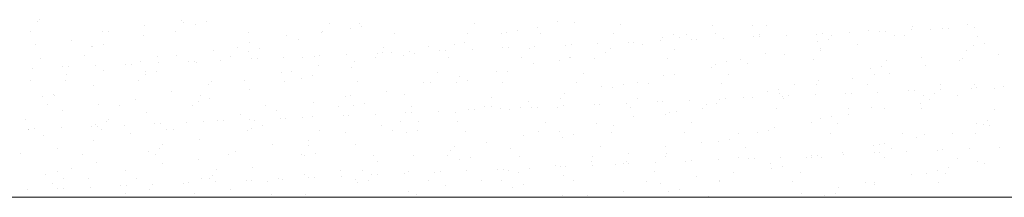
# Model space of a CAD drawing. Header units: millimetres. Extents: x -2274 to 12297, y -16157 to 26321.
# Tile 199 of 256: x -1921 to -1810, y 0 to 20. Entities that reach past the tile are written whole.
import ezdxf

# ---------------------------------------------------------------- set-up
doc = ezdxf.new("R2010")
doc.units = ezdxf.units.MM
doc.layers.add('-ŚCIANY NOŚNE', color=4, linetype='Continuous', lineweight=53)
doc.layers.add('KRESKOWANIE', color=8, linetype='Continuous')

msp = doc.modelspace()

# ---------------------------------------------------------------- linework, layer by layer
at = {"layer": '-ŚCIANY NOŚNE', "color": 253, "lineweight": 13}
msp.add_line((-2015, 0), (-1700, 0), dxfattribs=at)
at = {"layer": 'KRESKOWANIE', "color": 253, "linetype": 'Continuous', "lineweight": 13}
for p, q in [((-1918.65, 19.91), (-1918.65, 19.91)), ((-1918.88, 19.69), (-1918.88, 19.69)), ((-1906.81, 19.3), (-1906.81, 19.3)), ((-1902.73, 19.78), (-1902.73, 19.78)), ((-1902.51, 19.61), (-1902.51, 19.61)), ((-1901.17, 19.42), (-1901.17, 19.42)), ((-1899.93, 19.7), (-1899.93, 19.7)), ((-1886.13, 19.53), (-1886.13, 19.53)), ((-1883.69, 18.93), (-1883.69, 18.93)), ((-1882.69, 19.52), (-1882.69, 19.52)), ((-1882.45, 19.2), (-1882.45, 19.2)), ((-1869.76, 19.45), (-1869.76, 19.45)), ((-1862.68, 19.08), (-1862.68, 19.08)), ((-1860.51, 19.7), (-1860.51, 19.7)), ((-1858.6, 19.56), (-1858.6, 19.56)), ((-1853.38, 19.37), (-1853.38, 19.37)), ((-1843.03, 19.21), (-1843.03, 19.21)), ((-1838.56, 19.3), (-1838.56, 19.3)), ((-1837.01, 19.29), (-1837.01, 19.29)), ((-1820.63, 19.2), (-1820.63, 19.2)), ((-1818.55, 18.86), (-1818.55, 18.86)), ((-1817.25, 18.92), (-1817.25, 18.92)), ((-1816.61, 18.95), (-1816.61, 18.95)), ((-1814.47, 19.34), (-1814.47, 19.34)), ((-1813.62, 19.08), (-1813.62, 19.08)), ((-1919.69, 18.64), (-1919.69, 18.64)), ((-1911.53, 18.57), (-1911.53, 18.57)), ((-1910.92, 18.55), (-1910.92, 18.55)), ((-1907, 18.13), (-1907, 18.13)), ((-1903.32, 18.55), (-1903.32, 18.55)), ((-1895.15, 18.49), (-1895.15, 18.49)), ((-1890.91, 18.11), (-1890.91, 18.11)), ((-1886.94, 18.47), (-1886.94, 18.47)), ((-1886.83, 18.59), (-1886.83, 18.59)), ((-1878.78, 18.41), (-1878.78, 18.41)), ((-1870.57, 18.39), (-1870.57, 18.39)), ((-1866.79, 18.33), (-1866.79, 18.33)), ((-1866.21, 18.44), (-1866.21, 18.44)), ((-1864.97, 18.71), (-1864.97, 18.71)), ((-1862.4, 18.33), (-1862.4, 18.33)), ((-1854.2, 18.31), (-1854.2, 18.31)), ((-1848.73, 17.95), (-1848.73, 17.95)), ((-1847.49, 18.22), (-1847.49, 18.22)), ((-1846.78, 17.89), (-1846.78, 17.89)), ((-1846.03, 18.24), (-1846.03, 18.24)), ((-1844.83, 17.72), (-1844.83, 17.72)), ((-1842.7, 18.37), (-1842.7, 18.37)), ((-1841.84, 17.85), (-1841.84, 17.85)), ((-1838.41, 18), (-1838.41, 18)), ((-1837.82, 18.23), (-1837.82, 18.23)), ((-1837.78, 18.02), (-1837.78, 18.02)), ((-1834.78, 18.15), (-1834.78, 18.15)), ((-1831.36, 18.3), (-1831.36, 18.3)), ((-1830.72, 18.33), (-1830.72, 18.33)), ((-1830.01, 17.73), (-1830.01, 17.73)), ((-1829.65, 18.16), (-1829.65, 18.16)), ((-1827.73, 18.46), (-1827.73, 18.46)), ((-1825.55, 18.72), (-1825.55, 18.72)), ((-1824.3, 18.61), (-1824.3, 18.61)), ((-1823.67, 18.64), (-1823.67, 18.64)), ((-1822.66, 18.11), (-1822.66, 18.11)), ((-1821.45, 18.15), (-1821.45, 18.15)), ((-1820.67, 18.77), (-1820.67, 18.77)), ((-1813.28, 18.08), (-1813.28, 18.08)), ((-1919.14, 17.14), (-1919.14, 17.14)), ((-1915.06, 17.62), (-1915.06, 17.62)), ((-1912.79, 16.92), (-1912.79, 16.92)), ((-1912.7, 16.86), (-1912.7, 16.86)), ((-1911.46, 17.14), (-1911.46, 17.14)), ((-1896.42, 16.84), (-1896.42, 16.84)), ((-1895.02, 17.37), (-1895.02, 17.37)), ((-1893.98, 16.65), (-1893.98, 16.65)), ((-1889.52, 17.64), (-1889.52, 17.64)), ((-1880.04, 16.75), (-1880.04, 16.75)), ((-1875.01, 16.92), (-1875.01, 16.92)), ((-1872.04, 17.15), (-1872.04, 17.15)), ((-1870.93, 17.4), (-1870.93, 17.4)), ((-1870.05, 16.61), (-1870.05, 16.61)), ((-1866.63, 16.76), (-1866.63, 16.76)), ((-1865.99, 16.79), (-1865.99, 16.79)), ((-1863.67, 16.67), (-1863.67, 16.67)), ((-1863, 16.92), (-1863, 16.92)), ((-1859.57, 17.07), (-1859.57, 17.07)), ((-1858.94, 17.1), (-1858.94, 17.1)), ((-1855.94, 17.23), (-1855.94, 17.23)), ((-1854.56, 16.66), (-1854.56, 16.66)), ((-1852.52, 17.38), (-1852.52, 17.38)), ((-1851.88, 17.41), (-1851.88, 17.41)), ((-1850.89, 17.15), (-1850.89, 17.15)), ((-1848.89, 17.54), (-1848.89, 17.54)), ((-1847.3, 16.59), (-1847.3, 16.59)), ((-1845.46, 17.69), (-1845.46, 17.69)), ((-1831.25, 17.46), (-1831.25, 17.46)), ((-1830.88, 16.7), (-1830.88, 16.7)), ((-1826.8, 17.18), (-1826.8, 17.18)), ((-1813.77, 16.97), (-1813.77, 16.97)), ((-1812.53, 17.24), (-1812.53, 17.24)), ((-1918.53, 15.57), (-1918.53, 15.57)), ((-1913.61, 15.86), (-1913.61, 15.86)), ((-1905.44, 15.79), (-1905.44, 15.79)), ((-1903.24, 15.95), (-1903.24, 15.95)), ((-1899.16, 16.43), (-1899.16, 16.43)), ((-1897.23, 15.78), (-1897.23, 15.78)), ((-1895.22, 16.37), (-1895.22, 16.37)), ((-1894.85, 15.53), (-1894.85, 15.53)), ((-1894.21, 15.56), (-1894.21, 15.56)), ((-1891.22, 15.69), (-1891.22, 15.69)), ((-1889.06, 15.71), (-1889.06, 15.71)), ((-1887.79, 15.84), (-1887.79, 15.84)), ((-1887.16, 15.87), (-1887.16, 15.87)), ((-1884.16, 16), (-1884.16, 16)), ((-1880.86, 15.7), (-1880.86, 15.7)), ((-1880.74, 16.15), (-1880.74, 16.15)), ((-1880.1, 16.18), (-1880.1, 16.18)), ((-1879.12, 16.18), (-1879.12, 16.18)), ((-1877.74, 15.88), (-1877.74, 15.88)), ((-1877.11, 16.31), (-1877.11, 16.31)), ((-1876.5, 16.16), (-1876.5, 16.16)), ((-1873.68, 16.46), (-1873.68, 16.46)), ((-1873.05, 16.48), (-1873.05, 16.48)), ((-1872.69, 15.63), (-1872.69, 15.63)), ((-1864.48, 15.62), (-1864.48, 15.62)), ((-1859.11, 15.73), (-1859.11, 15.73)), ((-1859.02, 15.67), (-1859.02, 15.67)), ((-1856.31, 15.55), (-1856.31, 15.55)), ((-1855.03, 16.21), (-1855.03, 16.21)), ((-1848.11, 15.53), (-1848.11, 15.53)), ((-1837.08, 16.17), (-1837.08, 16.17)), ((-1834.99, 15.96), (-1834.99, 15.96)), ((-1830.92, 16.51), (-1830.92, 16.51)), ((-1819.6, 15.68), (-1819.6, 15.68)), ((-1814.98, 15.51), (-1814.98, 15.51)), ((-1814.55, 16.43), (-1814.55, 16.43)), ((-1810.9, 15.99), (-1810.9, 15.99)), ((-1919.43, 14.46), (-1919.43, 14.46)), ((-1916.01, 14.61), (-1916.01, 14.61)), ((-1915.37, 14.64), (-1915.37, 14.64)), ((-1912.38, 14.77), (-1912.38, 14.77)), ((-1908.95, 14.92), (-1908.95, 14.92)), ((-1908.32, 14.94), (-1908.32, 14.94)), ((-1907.35, 15.21), (-1907.35, 15.21)), ((-1905.33, 15.07), (-1905.33, 15.07)), ((-1901.9, 15.22), (-1901.9, 15.22)), ((-1901.27, 15.25), (-1901.27, 15.25)), ((-1901.05, 15.08), (-1901.05, 15.08)), ((-1898.27, 15.38), (-1898.27, 15.38)), ((-1887.34, 14.76), (-1887.34, 14.76)), ((-1883.57, 14.59), (-1883.57, 14.59)), ((-1883.26, 15.24), (-1883.26, 15.24)), ((-1863.22, 14.99), (-1863.22, 14.99)), ((-1860.26, 15.39), (-1860.26, 15.39)), ((-1843.2, 14.54), (-1843.2, 14.54)), ((-1842.78, 14.9), (-1842.78, 14.9)), ((-1841.54, 15.18), (-1841.54, 15.18)), ((-1839.94, 15.47), (-1839.94, 15.47)), ((-1839.13, 15.02), (-1839.13, 15.02)), ((-1831.73, 15.45), (-1831.73, 15.45)), ((-1825.31, 14.41), (-1825.31, 14.41)), ((-1824.07, 14.69), (-1824.07, 14.69)), ((-1823.56, 15.39), (-1823.56, 15.39)), ((-1819.09, 14.77), (-1819.09, 14.77)), ((-1815.36, 15.37), (-1815.36, 15.37)), ((-1915.56, 13.79), (-1915.56, 13.79)), ((-1911.49, 14.27), (-1911.49, 14.27)), ((-1906.75, 13.82), (-1906.75, 13.82)), ((-1906.71, 14.14), (-1906.71, 14.14)), ((-1905.51, 14.09), (-1905.51, 14.09)), ((-1891.45, 14.02), (-1891.45, 14.02)), ((-1890.33, 14.06), (-1890.33, 14.06)), ((-1889.27, 13.33), (-1889.27, 13.33)), ((-1888.03, 13.6), (-1888.03, 13.6)), ((-1873.96, 13.98), (-1873.96, 13.98)), ((-1871.43, 13.57), (-1871.43, 13.57)), ((-1867.36, 14.05), (-1867.36, 14.05)), ((-1866.09, 14.1), (-1866.09, 14.1)), ((-1857.58, 13.9), (-1857.58, 13.9)), ((-1848.61, 13.61), (-1848.61, 13.61)), ((-1847.32, 13.8), (-1847.32, 13.8)), ((-1841.21, 13.82), (-1841.21, 13.82)), ((-1827.3, 13.35), (-1827.3, 13.35)), ((-1824.83, 13.73), (-1824.83, 13.73)), ((-1823.23, 13.83), (-1823.23, 13.83)), ((-1919.68, 13.05), (-1919.68, 13.05)), ((-1915.72, 13.1), (-1915.72, 13.1)), ((-1912.58, 12.52), (-1912.58, 12.52)), ((-1907.52, 13.08), (-1907.52, 13.08)), ((-1899.66, 12.6), (-1899.66, 12.6)), ((-1899.35, 13.02), (-1899.35, 13.02)), ((-1895.59, 13.08), (-1895.59, 13.08)), ((-1891.14, 13), (-1891.14, 13)), ((-1882.97, 12.94), (-1882.97, 12.94)), ((-1875.55, 12.83), (-1875.55, 12.83)), ((-1874.77, 12.92), (-1874.77, 12.92)), ((-1871.79, 12.84), (-1871.79, 12.84)), ((-1870.55, 13.11), (-1870.55, 13.11)), ((-1866.6, 12.85), (-1866.6, 12.85)), ((-1858.39, 12.84), (-1858.39, 12.84)), ((-1855.53, 12.38), (-1855.53, 12.38)), ((-1854.32, 12.35), (-1854.32, 12.35)), ((-1853.08, 12.62), (-1853.08, 12.62)), ((-1851.45, 12.86), (-1851.45, 12.86)), ((-1850.23, 12.77), (-1850.23, 12.77)), ((-1842.02, 12.76), (-1842.02, 12.76)), ((-1833.85, 12.69), (-1833.85, 12.69)), ((-1831.42, 12.61), (-1831.42, 12.61)), ((-1831.13, 13.12), (-1831.13, 13.12)), ((-1825.64, 12.68), (-1825.64, 12.68)), ((-1817.48, 12.61), (-1817.48, 12.61)), ((-1814.01, 12.25), (-1814.01, 12.25)), ((-1813.65, 12.63), (-1813.65, 12.63)), ((-1813.38, 12.28), (-1813.38, 12.28)), ((-1810.39, 12.41), (-1810.39, 12.41)), ((-1918.28, 11.26), (-1918.28, 11.26)), ((-1917.04, 11.54), (-1917.04, 11.54)), ((-1916.99, 11.45), (-1916.99, 11.45)), ((-1903.78, 11.86), (-1903.78, 11.86)), ((-1900.62, 11.37), (-1900.62, 11.37)), ((-1895.1, 12.03), (-1895.1, 12.03)), ((-1884.24, 11.28), (-1884.24, 11.28)), ((-1883.76, 11.41), (-1883.76, 11.41)), ((-1879.68, 11.89), (-1879.68, 11.89)), ((-1877.62, 11.54), (-1877.62, 11.54)), ((-1867.87, 11.2), (-1867.87, 11.2)), ((-1859.65, 11.64), (-1859.65, 11.64)), ((-1851.49, 11.12), (-1851.49, 11.12)), ((-1839.63, 11.19), (-1839.63, 11.19)), ((-1838.6, 11.18), (-1838.6, 11.18)), ((-1836.84, 11.85), (-1836.84, 11.85)), ((-1835.6, 12.13), (-1835.6, 12.13)), ((-1835.55, 11.68), (-1835.55, 11.68)), ((-1835.18, 11.33), (-1835.18, 11.33)), ((-1834.54, 11.36), (-1834.54, 11.36)), ((-1831.55, 11.49), (-1831.55, 11.49)), ((-1828.12, 11.64), (-1828.12, 11.64)), ((-1827.49, 11.66), (-1827.49, 11.66)), ((-1824.49, 11.8), (-1824.49, 11.8)), ((-1821.07, 11.94), (-1821.07, 11.94)), ((-1820.43, 11.97), (-1820.43, 11.97)), ((-1819.36, 11.36), (-1819.36, 11.36)), ((-1818.12, 11.64), (-1818.12, 11.64)), ((-1817.44, 12.1), (-1817.44, 12.1)), ((-1815.51, 11.42), (-1815.51, 11.42)), ((-1811.4, 12.16), (-1811.4, 12.16)), ((-1917.8, 10.39), (-1917.8, 10.39)), ((-1911.99, 10.45), (-1911.99, 10.45)), ((-1909.64, 10.32), (-1909.64, 10.32)), ((-1907.91, 10.93), (-1907.91, 10.93)), ((-1901.43, 10.31), (-1901.43, 10.31)), ((-1900.8, 10.77), (-1900.8, 10.77)), ((-1899.56, 11.04), (-1899.56, 11.04)), ((-1893.26, 10.24), (-1893.26, 10.24)), ((-1887.87, 10.67), (-1887.87, 10.67)), ((-1885.05, 10.23), (-1885.05, 10.23)), ((-1883.33, 10.28), (-1883.33, 10.28)), ((-1882.09, 10.55), (-1882.09, 10.55)), ((-1876.89, 10.16), (-1876.89, 10.16)), ((-1868.68, 10.14), (-1868.68, 10.14)), ((-1867.86, 10.23), (-1867.86, 10.23)), ((-1864.61, 10.06), (-1864.61, 10.06)), ((-1863.78, 10.71), (-1863.78, 10.71)), ((-1863.4, 10.1), (-1863.4, 10.1)), ((-1862.76, 10.12), (-1862.76, 10.12)), ((-1860.51, 10.08), (-1860.51, 10.08)), ((-1860.14, 11.05), (-1860.14, 11.05)), ((-1859.77, 10.26), (-1859.77, 10.26)), ((-1856.34, 10.4), (-1856.34, 10.4)), ((-1855.71, 10.43), (-1855.71, 10.43)), ((-1852.71, 10.56), (-1852.71, 10.56)), ((-1852.31, 10.06), (-1852.31, 10.06)), ((-1849.29, 10.71), (-1849.29, 10.71)), ((-1848.65, 10.74), (-1848.65, 10.74)), ((-1845.66, 10.87), (-1845.66, 10.87)), ((-1844.14, 10), (-1844.14, 10)), ((-1843.74, 10.45), (-1843.74, 10.45)), ((-1842.66, 10.56), (-1842.66, 10.56)), ((-1842.23, 11.02), (-1842.23, 11.02)), ((-1841.6, 11.05), (-1841.6, 11.05)), ((-1835.93, 9.98), (-1835.93, 9.98)), ((-1835.12, 11.04), (-1835.12, 11.04)), ((-1825.18, 10.07), (-1825.18, 10.07)), ((-1823.73, 10.01), (-1823.73, 10.01)), ((-1819.65, 10.49), (-1819.65, 10.49)), ((-1818.74, 10.96), (-1818.74, 10.96)), ((-1916.1, 9.7), (-1916.1, 9.7)), ((-1906.63, 9.48), (-1906.63, 9.48)), ((-1896.09, 9.26), (-1896.09, 9.26)), ((-1892.01, 9.74), (-1892.01, 9.74)), ((-1891.61, 8.86), (-1891.61, 8.86)), ((-1890.98, 8.89), (-1890.98, 8.89)), ((-1889.15, 8.99), (-1889.15, 8.99)), ((-1887.99, 9.02), (-1887.99, 9.02)), ((-1884.56, 9.17), (-1884.56, 9.17)), ((-1883.93, 9.2), (-1883.93, 9.2)), ((-1880.93, 9.33), (-1880.93, 9.33)), ((-1877.51, 9.48), (-1877.51, 9.48)), ((-1876.87, 9.51), (-1876.87, 9.51)), ((-1873.88, 9.64), (-1873.88, 9.64)), ((-1871.97, 9.48), (-1871.97, 9.48)), ((-1870.45, 9.79), (-1870.45, 9.79)), ((-1869.82, 9.82), (-1869.82, 9.82)), ((-1866.82, 9.95), (-1866.82, 9.95)), ((-1865.85, 9.79), (-1865.85, 9.79)), ((-1851.96, 9.04), (-1851.96, 9.04)), ((-1848.37, 9.3), (-1848.37, 9.3)), ((-1847.88, 9.52), (-1847.88, 9.52)), ((-1847.13, 9.57), (-1847.13, 9.57)), ((-1829.65, 9.08), (-1829.65, 9.08)), ((-1827.84, 9.26), (-1827.84, 9.26)), ((-1827.76, 9.92), (-1827.76, 9.92)), ((-1819.56, 9.9), (-1819.56, 9.9)), ((-1811.39, 9.83), (-1811.39, 9.83)), ((-1920.24, 8.77), (-1920.24, 8.77)), ((-1916.2, 7.79), (-1916.2, 7.79)), ((-1912.78, 7.94), (-1912.78, 7.94)), ((-1912.34, 8.21), (-1912.34, 8.21)), ((-1912.14, 7.97), (-1912.14, 7.97)), ((-1911.1, 8.49), (-1911.1, 8.49)), ((-1910.9, 8.67), (-1910.9, 8.67)), ((-1909.15, 8.1), (-1909.15, 8.1)), ((-1905.72, 8.25), (-1905.72, 8.25)), ((-1905.09, 8.28), (-1905.09, 8.28)), ((-1902.09, 8.41), (-1902.09, 8.41)), ((-1900.2, 8.51), (-1900.2, 8.51)), ((-1898.67, 8.56), (-1898.67, 8.56)), ((-1898.03, 8.58), (-1898.03, 8.58)), ((-1895.04, 8.72), (-1895.04, 8.72)), ((-1894.53, 8.59), (-1894.53, 8.59)), ((-1893.62, 8), (-1893.62, 8)), ((-1880.19, 8.07), (-1880.19, 8.07)), ((-1878.15, 8.51), (-1878.15, 8.51)), ((-1876.11, 8.55), (-1876.11, 8.55)), ((-1871.67, 8.5), (-1871.67, 8.5)), ((-1861.78, 8.43), (-1861.78, 8.43)), ((-1856.07, 8.29), (-1856.07, 8.29)), ((-1854.19, 8.01), (-1854.19, 8.01)), ((-1845.41, 8.34), (-1845.41, 8.34)), ((-1836.06, 7.85), (-1836.06, 7.85)), ((-1831.98, 8.33), (-1831.98, 8.33)), ((-1830.89, 8.81), (-1830.89, 8.81)), ((-1829.03, 8.26), (-1829.03, 8.26)), ((-1813.41, 8.32), (-1813.41, 8.32)), ((-1812.66, 8.18), (-1812.66, 8.18)), ((-1812.17, 8.59), (-1812.17, 8.59)), ((-1811.94, 8.07), (-1811.94, 8.07)), ((-1919.92, 7.63), (-1919.92, 7.63)), ((-1919.83, 7.63), (-1919.83, 7.63)), ((-1919.2, 7.66), (-1919.2, 7.66)), ((-1918.16, 6.92), (-1918.16, 6.92)), ((-1911.71, 7.61), (-1911.71, 7.61)), ((-1908.42, 7.1), (-1908.42, 7.1)), ((-1904.34, 7.58), (-1904.34, 7.58)), ((-1903.55, 7.55), (-1903.55, 7.55)), ((-1895.34, 7.53), (-1895.34, 7.53)), ((-1894.86, 7.72), (-1894.86, 7.72)), ((-1887.17, 7.46), (-1887.17, 7.46)), ((-1884.3, 7.32), (-1884.3, 7.32)), ((-1878.97, 7.45), (-1878.97, 7.45)), ((-1877.38, 7.23), (-1877.38, 7.23)), ((-1876.14, 7.51), (-1876.14, 7.51)), ((-1870.8, 7.38), (-1870.8, 7.38)), ((-1864.29, 6.88), (-1864.29, 6.88)), ((-1862.59, 7.37), (-1862.59, 7.37)), ((-1860.21, 7.36), (-1860.21, 7.36)), ((-1859.9, 6.74), (-1859.9, 6.74)), ((-1858.66, 7.02), (-1858.66, 7.02)), ((-1854.42, 7.3), (-1854.42, 7.3)), ((-1846.22, 7.29), (-1846.22, 7.29)), ((-1840.17, 7.1), (-1840.17, 7.1)), ((-1838.05, 7.22), (-1838.05, 7.22)), ((-1836.72, 7.52), (-1836.72, 7.52)), ((-1829.84, 7.2), (-1829.84, 7.2)), ((-1821.67, 7.14), (-1821.67, 7.14)), ((-1820.16, 6.66), (-1820.16, 6.66)), ((-1819.24, 7.03), (-1819.24, 7.03)), ((-1816.08, 7.14), (-1816.08, 7.14)), ((-1813.47, 7.12), (-1813.47, 7.12)), ((-1912.53, 6.35), (-1912.53, 6.35)), ((-1904.82, 5.89), (-1904.82, 5.89)), ((-1900.68, 6.43), (-1900.68, 6.43)), ((-1892.52, 5.91), (-1892.52, 5.91)), ((-1888.44, 6.39), (-1888.44, 6.39)), ((-1888.44, 5.81), (-1888.44, 5.81)), ((-1883.21, 5.94), (-1883.21, 5.94)), ((-1872.07, 5.73), (-1872.07, 5.73)), ((-1868.4, 6.13), (-1868.4, 6.13)), ((-1855.69, 5.65), (-1855.69, 5.65)), ((-1848.38, 5.69), (-1848.38, 5.69)), ((-1844.31, 6.17), (-1844.31, 6.17)), ((-1842.42, 6.25), (-1842.42, 6.25)), ((-1841.18, 6.53), (-1841.18, 6.53)), ((-1839.32, 5.57), (-1839.32, 5.57)), ((-1824.94, 5.76), (-1824.94, 5.76)), ((-1824.27, 5.91), (-1824.27, 5.91)), ((-1823.7, 6.04), (-1823.7, 6.04)), ((-1810.78, 5.59), (-1810.78, 5.59)), ((-1920.75, 4.94), (-1920.75, 4.94)), ((-1916.67, 5.42), (-1916.67, 5.42)), ((-1913.83, 4.85), (-1913.83, 4.85)), ((-1906.39, 5.17), (-1906.39, 5.17)), ((-1905.63, 4.84), (-1905.63, 4.84)), ((-1905.15, 5.44), (-1905.15, 5.44)), ((-1897.46, 4.77), (-1897.46, 4.77)), ((-1896.63, 5.16), (-1896.63, 5.16)), ((-1889.25, 4.75), (-1889.25, 4.75)), ((-1888.91, 4.68), (-1888.91, 4.68)), ((-1887.67, 4.95), (-1887.67, 4.95)), ((-1881.08, 4.69), (-1881.08, 4.69)), ((-1876.61, 4.72), (-1876.61, 4.72)), ((-1872.88, 4.67), (-1872.88, 4.67)), ((-1872.54, 5.2), (-1872.54, 5.2)), ((-1870.19, 4.46), (-1870.19, 4.46)), ((-1865.73, 5.45), (-1865.73, 5.45)), ((-1864.71, 4.61), (-1864.71, 4.61)), ((-1856.5, 4.59), (-1856.5, 4.59)), ((-1852.5, 4.94), (-1852.5, 4.94)), ((-1848.34, 4.53), (-1848.34, 4.53)), ((-1848.25, 4.96), (-1848.25, 4.96)), ((-1840.13, 4.51), (-1840.13, 4.51)), ((-1835.37, 4.51), (-1835.37, 4.51)), ((-1832.48, 4.5), (-1832.48, 4.5)), ((-1831.96, 4.44), (-1831.96, 4.44)), ((-1831.95, 4.66), (-1831.95, 4.66)), ((-1831.31, 4.69), (-1831.31, 4.69)), ((-1830.77, 4.47), (-1830.77, 4.47)), ((-1828.41, 4.98), (-1828.41, 4.98)), ((-1828.32, 4.82), (-1828.32, 4.82)), ((-1824.89, 4.97), (-1824.89, 4.97)), ((-1824.26, 5), (-1824.26, 5)), ((-1823.75, 4.43), (-1823.75, 4.43)), ((-1822.94, 5.49), (-1822.94, 5.49)), ((-1821.26, 5.13), (-1821.26, 5.13)), ((-1817.84, 5.28), (-1817.84, 5.28)), ((-1817.2, 5.31), (-1817.2, 5.31)), ((-1814.21, 5.44), (-1814.21, 5.44)), ((-1912.22, 3.87), (-1912.22, 3.87)), ((-1904.84, 3.75), (-1904.84, 3.75)), ((-1900.77, 4.23), (-1900.77, 4.23)), ((-1894.74, 3.38), (-1894.74, 3.38)), ((-1880.73, 3.97), (-1880.73, 3.97)), ((-1871.43, 4.19), (-1871.43, 4.19)), ((-1860.71, 3.53), (-1860.71, 3.53)), ((-1860.16, 3.43), (-1860.16, 3.43)), ((-1859.53, 3.46), (-1859.53, 3.46)), ((-1856.63, 4.01), (-1856.63, 4.01)), ((-1856.54, 3.59), (-1856.54, 3.59)), ((-1853.95, 3.69), (-1853.95, 3.69)), ((-1853.11, 3.74), (-1853.11, 3.74)), ((-1852.71, 3.97), (-1852.71, 3.97)), ((-1852.48, 3.77), (-1852.48, 3.77)), ((-1849.48, 3.9), (-1849.48, 3.9)), ((-1846.06, 4.05), (-1846.06, 4.05)), ((-1845.42, 4.07), (-1845.42, 4.07)), ((-1842.43, 4.2), (-1842.43, 4.2)), ((-1839, 4.35), (-1839, 4.35)), ((-1838.37, 4.38), (-1838.37, 4.38)), ((-1836.6, 3.76), (-1836.6, 3.76)), ((-1835.23, 3.48), (-1835.23, 3.48)), ((-1815.59, 4.36), (-1815.59, 4.36)), ((-1813.29, 3.98), (-1813.29, 3.98)), ((-1812.5, 3.79), (-1812.5, 3.79)), ((-1917.92, 2.61), (-1917.92, 2.61)), ((-1916.68, 2.89), (-1916.68, 2.89)), ((-1915.1, 3.2), (-1915.1, 3.2)), ((-1908.96, 3.01), (-1908.96, 3.01)), ((-1899.2, 2.39), (-1899.2, 2.39)), ((-1898.73, 3.12), (-1898.73, 3.12)), ((-1888.94, 2.56), (-1888.94, 2.56)), ((-1887.75, 2.23), (-1887.75, 2.23)), ((-1884.86, 3.04), (-1884.86, 3.04)), ((-1884.75, 2.36), (-1884.75, 2.36)), ((-1882.35, 3.04), (-1882.35, 3.04)), ((-1881.33, 2.51), (-1881.33, 2.51)), ((-1880.69, 2.53), (-1880.69, 2.53)), ((-1877.7, 2.66), (-1877.7, 2.66)), ((-1877.26, 2.89), (-1877.26, 2.89)), ((-1874.27, 2.81), (-1874.27, 2.81)), ((-1873.64, 2.84), (-1873.64, 2.84)), ((-1870.64, 2.97), (-1870.64, 2.97)), ((-1867.22, 3.12), (-1867.22, 3.12)), ((-1866.58, 3.15), (-1866.58, 3.15)), ((-1865.98, 2.95), (-1865.98, 2.95)), ((-1864.83, 2.79), (-1864.83, 2.79)), ((-1863.59, 3.28), (-1863.59, 3.28)), ((-1859.78, 2.4), (-1859.78, 2.4)), ((-1849.6, 2.87), (-1849.6, 2.87)), ((-1844.81, 2.34), (-1844.81, 2.34)), ((-1840.73, 2.82), (-1840.73, 2.82)), ((-1836.47, 3.2), (-1836.47, 3.2)), ((-1833.23, 2.79), (-1833.23, 2.79)), ((-1820.69, 2.57), (-1820.69, 2.57)), ((-1818.99, 2.71), (-1818.99, 2.71)), ((-1817.75, 2.99), (-1817.75, 2.99)), ((-1816.85, 2.71), (-1816.85, 2.71)), ((-1816.58, 3.31), (-1816.58, 3.31)), ((-1917.17, 1.59), (-1917.17, 1.59)), ((-1915.91, 2.14), (-1915.91, 2.14)), ((-1913.09, 2.07), (-1913.09, 2.07)), ((-1912.97, 1.12), (-1912.97, 1.12)), ((-1909.55, 1.27), (-1909.55, 1.27)), ((-1908.91, 1.3), (-1908.91, 1.3)), ((-1907.75, 2.08), (-1907.75, 2.08)), ((-1905.92, 1.43), (-1905.92, 1.43)), ((-1902.49, 1.58), (-1902.49, 1.58)), ((-1901.86, 1.61), (-1901.86, 1.61)), ((-1900.44, 2.12), (-1900.44, 2.12)), ((-1899.54, 2.06), (-1899.54, 2.06)), ((-1898.86, 1.74), (-1898.86, 1.74)), ((-1895.44, 1.89), (-1895.44, 1.89)), ((-1894.8, 1.92), (-1894.8, 1.92)), ((-1893.05, 1.82), (-1893.05, 1.82)), ((-1891.81, 2.05), (-1891.81, 2.05)), ((-1891.37, 1.99), (-1891.37, 1.99)), ((-1888.38, 2.2), (-1888.38, 2.2)), ((-1883.16, 1.98), (-1883.16, 1.98)), ((-1882.96, 1.63), (-1882.96, 1.63)), ((-1881.72, 1.9), (-1881.72, 1.9)), ((-1875, 1.91), (-1875, 1.91)), ((-1873.04, 1.37), (-1873.04, 1.37)), ((-1868.96, 1.85), (-1868.96, 1.85)), ((-1866.79, 1.9), (-1866.79, 1.9)), ((-1865.48, 1.14), (-1865.48, 1.14)), ((-1864.24, 1.41), (-1864.24, 1.41)), ((-1858.62, 1.83), (-1858.62, 1.83)), ((-1850.42, 1.82), (-1850.42, 1.82)), ((-1848.92, 1.6), (-1848.92, 1.6)), ((-1842.3, 1.91), (-1842.3, 1.91)), ((-1842.25, 1.75), (-1842.25, 1.75)), ((-1834.04, 1.73), (-1834.04, 1.73)), ((-1828.91, 1.15), (-1828.91, 1.15)), ((-1825.87, 1.67), (-1825.87, 1.67)), ((-1824.83, 1.63), (-1824.83, 1.63)), ((-1824.82, 1.42), (-1824.82, 1.42)), ((-1817.67, 1.65), (-1817.67, 1.65)), ((-1920.03, 0.82), (-1920.03, 0.82)), ((-1916.6, 0.97), (-1916.6, 0.97)), ((-1915.97, 0.99), (-1915.97, 0.99)), ((-1909.01, 0.42), (-1909.01, 0.42)), ((-1906.27, 0.83), (-1906.27, 0.83)), ((-1901.27, 0.4), (-1901.27, 0.4)), ((-1897.19, 0.88), (-1897.19, 0.88)), ((-1892.64, 0.34), (-1892.64, 0.34)), ((-1888.79, 0.34), (-1888.79, 0.34)), ((-1877.15, 0.63), (-1877.15, 0.63)), ((-1876.26, 0.26), (-1876.26, 0.26)), ((-1859.89, 0.18), (-1859.89, 0.18)), ((-1857.14, 0.18), (-1857.14, 0.18)), ((-1853.06, 0.66), (-1853.06, 0.66)), ((-1848, 0.65), (-1848, 0.65)), ((-1846.76, 0.92), (-1846.76, 0.92)), ((-1843.52, 0.1), (-1843.52, 0.1)), ((-1833.02, 0.41), (-1833.02, 0.41)), ((-1830.52, 0.16), (-1830.52, 0.16)), ((-1829.28, 0.43), (-1829.28, 0.43)), ((-1827.14, 0.02), (-1827.14, 0.02))]:
    msp.add_line(p, q, dxfattribs=at)

doc.saveas('drawing.dxf')
